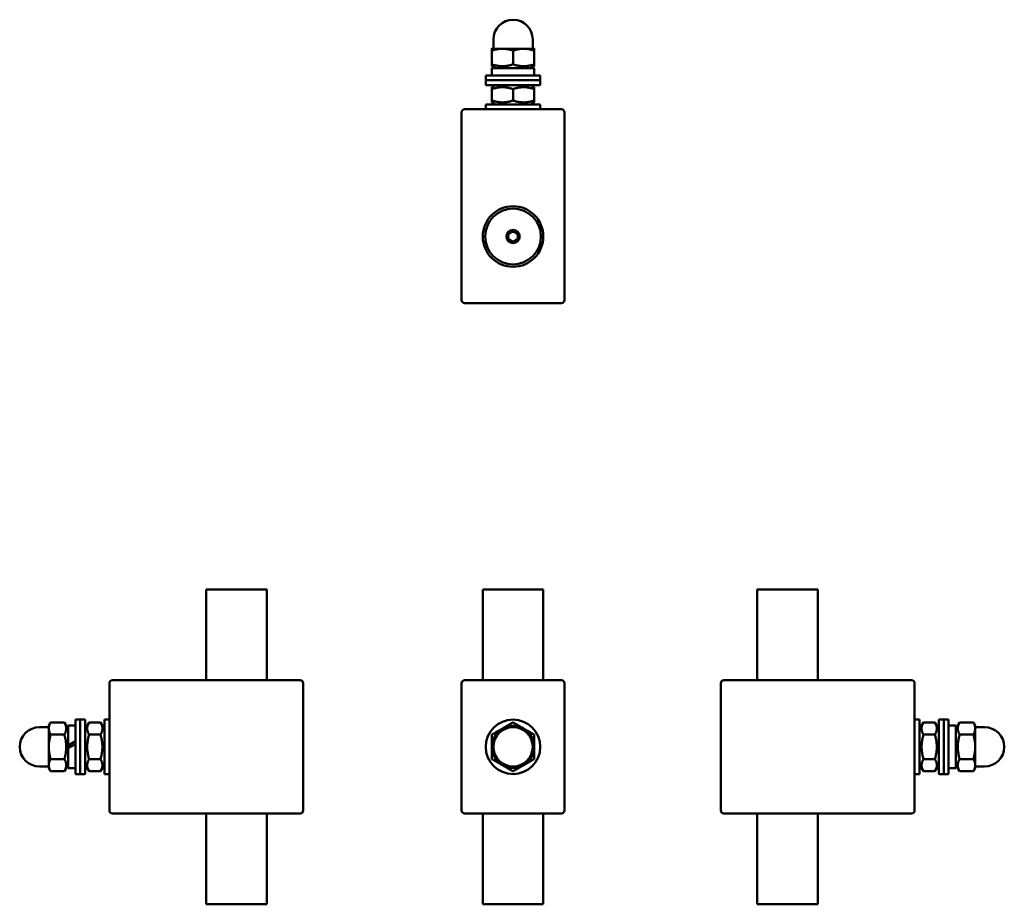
# Model space of a CAD drawing. Header units: millimetres. Extents: x 23 to 185, y 102 to 248.
import ezdxf

# ---------------------------------------------------------------- set-up
doc = ezdxf.new("R2010")
doc.units = ezdxf.units.MM
doc.layers.add('Viditelné hrany(CSN)', color=7, linetype='Continuous', lineweight=50)

msp = doc.modelspace()

# ---------------------------------------------------------------- linework, layer by layer
at = {"layer": 'Viditelné hrany(CSN)'}
for p, q in [((100.75, 243.69), (100.75, 245.24)), ((107.25, 243.69), (107.25, 245.24)), ((102.25, 243.69), (100.5, 243.69)), ((100.5, 241.12), (100.5, 243.38)), ((105.75, 243.69), (102.25, 243.69)), ((104, 241.12), (104, 243.38)), ((107.5, 243.69), (105.75, 243.69)), ((107.5, 241.12), (107.5, 243.38)), ((100.5, 240.81), (100.5, 241.12)), ((101.05, 240.49), (100.5, 240.81)), ((106.95, 240.49), (107.5, 240.81)), ((107.5, 241.12), (107.5, 240.81)), ((108.5, 239.29), (99.5, 239.29)), ((99.5, 239.29), (99.5, 238.49)), ((107.49, 240.49), (100.5, 240.49)), ((100.5, 240.49), (100.5, 239.29)), ((107.5, 240.08), (107.5, 239.29)), ((108.5, 239.29), (108.5, 238.49)), ((108.5, 238.49), (99.5, 238.49)), ((99.5, 238.49), (99.5, 237.69)), ((108.5, 238.49), (99.5, 238.49)), ((108.5, 237.69), (99.5, 237.69)), ((101.1, 237.69), (100.5, 237.34)), ((100.5, 237.03), (100.5, 237.34)), ((106.9, 237.69), (107.5, 237.34)), ((107.5, 237.34), (107.5, 237.03)), ((108.5, 238.49), (108.5, 237.69)), ((100.5, 237.03), (100.5, 235.15)), ((104, 237.03), (104, 235.15)), ((107.5, 237.03), (107.5, 235.15)), ((99.5, 234.49), (108.5, 234.49)), ((99.5, 233.69), (99.5, 234.49)), ((100.5, 234.84), (100.5, 235.15)), ((101.1, 234.49), (100.5, 234.84)), ((106.9, 234.49), (107.5, 234.84)), ((107.5, 235.15), (107.5, 234.84)), ((108.5, 233.69), (108.5, 234.49)), ((95.5, 233.19), (95.5, 202.19)), ((112, 233.69), (96, 233.69)), ((112.5, 202.19), (112.5, 233.19)), ((96, 201.69), (112, 201.69)), ((63.37, 154.43), (53.37, 154.43)), ((53.37, 139.43), (53.37, 154.43)), ((63.37, 139.43), (63.37, 154.43)), ((109, 154.43), (99, 154.43)), ((99, 139.43), (99, 154.43)), ((109, 139.43), (109, 154.43)), ((154.29, 154.43), (144.29, 154.43)), ((144.29, 139.43), (144.29, 154.43)), ((154.29, 139.43), (154.29, 154.43)), ((37.37, 138.93), (37.37, 117.93)), ((68.87, 139.43), (37.87, 139.43)), ((69.37, 117.93), (69.37, 138.93)), ((95.5, 138.93), (95.5, 117.93)), ((112, 139.43), (96, 139.43)), ((112.5, 117.93), (112.5, 138.93)), ((138.29, 138.93), (138.29, 117.93)), ((169.79, 139.43), (138.79, 139.43)), ((170.29, 117.93), (170.29, 138.93)), ((27.37, 131.68), (25.82, 131.68)), ((27.37, 131.93), (27.68, 132.47)), ((27.37, 131.93), (27.37, 131.46)), ((29.94, 132.47), (27.68, 132.47)), ((30.57, 131.38), (29.94, 132.47)), ((30.57, 131.93), (30.57, 128.67)), ((30.57, 131.93), (31.77, 131.93)), ((31.77, 132.93), (31.77, 123.93)), ((31.77, 132.93), (32.57, 132.93)), ((32.57, 132.93), (32.57, 123.93)), ((32.57, 132.93), (33.37, 132.93)), ((32.57, 132.93), (32.57, 123.93)), ((33.37, 132.93), (33.37, 123.93)), ((33.37, 131.33), (34.03, 132.47)), ((34.03, 132.47), (35.91, 132.47)), ((36.57, 131.33), (35.91, 132.47)), ((36.57, 123.93), (36.57, 132.93)), ((37.37, 132.93), (36.57, 132.93)), ((170.29, 132.93), (171.09, 132.93)), ((171.09, 132.93), (171.09, 123.93)), ((171.09, 131.33), (171.75, 132.47)), ((173.63, 132.47), (171.75, 132.47)), ((174.29, 131.33), (173.63, 132.47)), ((174.29, 123.93), (174.29, 132.93)), ((175.09, 132.93), (174.29, 132.93)), ((175.09, 123.93), (175.09, 132.93)), ((175.09, 123.93), (175.09, 132.93)), ((175.89, 132.93), (175.09, 132.93)), ((175.89, 123.93), (175.89, 132.93)), ((177.09, 131.93), (175.89, 131.93)), ((177.09, 131.38), (177.72, 132.47)), ((177.09, 124.93), (177.09, 131.93)), ((177.72, 132.47), (179.98, 132.47)), ((180.29, 131.93), (179.98, 132.47)), ((180.29, 131.46), (180.29, 131.93)), ((180.29, 131.68), (181.84, 131.68)), ((27.37, 131.46), (27.37, 128.43)), ((29.94, 130.45), (27.68, 130.45)), ((34.03, 130.45), (35.91, 130.45)), ((173.63, 130.45), (171.75, 130.45)), ((177.72, 130.45), (179.98, 130.45)), ((180.29, 128.43), (180.29, 131.46)), ((27.37, 128.43), (27.37, 125.4)), ((31.77, 129.37), (30.57, 128.67)), ((30.57, 128.19), (31.77, 128.89)), ((30.57, 128.19), (30.57, 128.67)), ((180.29, 125.4), (180.29, 128.43)), ((30.57, 128.19), (30.57, 124.93)), ((27.37, 125.18), (25.82, 125.18)), ((27.37, 125.4), (27.37, 124.93)), ((29.94, 126.41), (27.68, 126.41)), ((30.57, 125.48), (29.94, 124.39)), ((33.37, 125.53), (34.03, 124.39)), ((34.03, 126.41), (35.91, 126.41)), ((36.57, 125.53), (35.91, 124.39)), ((171.09, 125.53), (171.75, 124.39)), ((173.63, 126.41), (171.75, 126.41)), ((174.29, 125.53), (173.63, 124.39)), ((177.09, 125.48), (177.72, 124.39)), ((177.72, 126.41), (179.98, 126.41)), ((180.29, 124.93), (180.29, 125.4)), ((180.29, 125.18), (181.84, 125.18)), ((27.37, 124.93), (27.68, 124.39)), ((29.94, 124.39), (27.68, 124.39)), ((30.57, 124.93), (31.77, 124.93)), ((31.77, 123.93), (32.57, 123.93)), ((32.57, 123.93), (33.37, 123.93)), ((34.03, 124.39), (35.91, 124.39)), ((37.37, 123.93), (36.57, 123.93)), ((170.29, 123.93), (171.09, 123.93)), ((173.63, 124.39), (171.75, 124.39)), ((175.09, 123.93), (174.29, 123.93)), ((175.89, 123.93), (175.09, 123.93)), ((177.09, 124.93), (175.89, 124.93)), ((177.72, 124.39), (179.98, 124.39)), ((180.29, 124.93), (179.98, 124.39)), ((37.87, 117.43), (68.87, 117.43)), ((53.37, 102.43), (53.37, 117.43)), ((63.37, 102.43), (63.37, 117.43)), ((96, 117.43), (112, 117.43)), ((99, 102.43), (99, 117.43)), ((109, 102.43), (109, 117.43)), ((138.79, 117.43), (169.79, 117.43)), ((144.29, 102.43), (144.29, 117.43)), ((154.29, 102.43), (154.29, 117.43)), ((63.37, 102.43), (53.37, 102.43)), ((109, 102.43), (99, 102.43)), ((154.29, 102.43), (144.29, 102.43))]:
    msp.add_line(p, q, dxfattribs=at)
for centre, radius in [((104, 212.69), 5), ((104, 212.69), 4.6), ((104, 212.69), 1.1), ((104, 212.69), 0.8), ((104, 128.43), 4.5), ((104, 128.43), 3.25)]:
    msp.add_circle(centre, radius, dxfattribs=at)
for centre, radius, start, end in [((104, 245.24), 3.25, 0, 180), ((96, 233.19), 0.5, 90, 180), ((112, 233.19), 0.5, 0, 90), ((96, 202.19), 0.5, 180, 270), ((112, 202.19), 0.5, 270, 0), ((37.87, 138.93), 0.5, 90, 180), ((68.87, 138.93), 0.5, 0, 90), ((96, 138.93), 0.5, 90, 180), ((112, 138.93), 0.5, 0, 90), ((138.79, 138.93), 0.5, 90, 180), ((169.79, 138.93), 0.5, 0, 90), ((25.82, 128.43), 3.25, 90, 270), ((104, 128.43), 3.5, 60, 120), ((181.84, 128.43), 3.25, 270, 90), ((104, 128.43), 3.5, 120, 180), ((104, 128.43), 3.5, 0, 60), ((104, 128.43), 3.5, 180, 240), ((104, 128.43), 3.5, 300, 0), ((104, 128.43), 3.5, 240, 300), ((37.87, 117.93), 0.5, 180, 270), ((68.87, 117.93), 0.5, 270, 0), ((96, 117.93), 0.5, 180, 270), ((112, 117.93), 0.5, 270, 0), ((138.79, 117.93), 0.5, 180, 270), ((169.79, 117.93), 0.5, 270, 0)]:
    msp.add_arc(centre, radius, start, end, dxfattribs=at)
msp.add_ellipse((104, 240.08), major_axis=(0, 6.06), ratio=0.57735, start_param=4.712389, end_param=4.781014, dxfattribs=at)
for points, weights in [([(100.5, 243.38), (100.5, 243.69), (100.5, 243.69)], [1, 1.0379548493, 1]), ([(102.25, 243.69), (101.43, 243.69), (100.5, 243.38)], [1, 1.0379548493, 1]), ([(104, 243.38), (103.06, 243.69), (102.25, 243.69)], [1, 1.0379548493, 1]), ([(105.75, 243.69), (104.93, 243.69), (104, 243.38)], [1, 1.0379548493, 1]), ([(107.5, 243.38), (106.56, 243.69), (105.75, 243.69)], [1, 1.0379548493, 1]), ([(107.5, 243.69), (107.5, 243.69), (107.5, 243.38)], [1, 1.0379548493, 1]), ([(100.5, 241.12), (102.25, 240.54), (104, 241.12)], [1, 1.15470053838, 1]), ([(104, 241.12), (105.75, 240.54), (107.5, 241.12)], [1, 1.15470053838, 1]), ([(104, 237.03), (102.25, 237.62), (100.5, 237.03)], [1, 1.15470053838, 1]), ([(107.5, 237.03), (105.75, 237.62), (104, 237.03)], [1, 1.15470053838, 1]), ([(100.5, 235.15), (102.25, 234.57), (104, 235.15)], [1, 1.15470053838, 1]), ([(104, 235.15), (105.75, 234.57), (107.5, 235.15)], [1, 1.15470053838, 1]), ([(27.68, 132.47), (27.37, 131.93), (27.37, 131.46)], [1, 1.0379548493, 1]), ([(29.94, 130.45), (30.52, 131.46), (29.94, 132.47)], [1, 1.15470053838, 1]), ([(34.03, 132.47), (33.44, 131.46), (34.03, 130.45)], [1, 1.15470053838, 1]), ([(35.91, 130.45), (36.49, 131.46), (35.91, 132.47)], [1, 1.15470053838, 1]), ([(102.25, 131.46), (103.06, 131.93), (104, 132.47)], [1, 1.0379548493, 1]), ([(104, 132.47), (104.93, 131.93), (105.75, 131.46)], [1, 1.0379548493, 1]), ([(171.75, 132.47), (171.17, 131.46), (171.75, 130.45)], [1, 1.15470053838, 1]), ([(173.63, 130.45), (174.22, 131.46), (173.63, 132.47)], [1, 1.15470053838, 1]), ([(177.72, 132.47), (177.14, 131.46), (177.72, 130.45)], [1, 1.15470053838, 1]), ([(180.29, 131.46), (180.29, 131.93), (179.98, 132.47)], [1, 1.0379548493, 1]), ([(27.37, 131.46), (27.37, 130.99), (27.68, 130.45)], [1, 1.0379548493, 1]), ([(27.68, 130.45), (27.37, 129.37), (27.37, 128.43)], [1, 1.0379548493, 1]), ([(29.94, 126.41), (30.52, 128.43), (29.94, 130.45)], [1, 1.15470053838, 1]), ([(34.03, 130.45), (33.44, 128.43), (34.03, 126.41)], [1, 1.15470053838, 1]), ([(35.91, 126.41), (36.49, 128.43), (35.91, 130.45)], [1, 1.15470053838, 1]), ([(100.5, 130.45), (101.43, 130.99), (102.25, 131.46)], [1, 1.0379548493, 1]), ([(100.5, 128.43), (100.5, 129.37), (100.5, 130.45)], [1, 1.0379548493, 1]), ([(105.75, 131.46), (106.56, 130.99), (107.5, 130.45)], [1, 1.0379548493, 1]), ([(107.5, 130.45), (107.5, 129.37), (107.5, 128.43)], [1, 1.0379548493, 1]), ([(171.75, 130.45), (171.17, 128.43), (171.75, 126.41)], [1, 1.15470053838, 1]), ([(173.63, 126.41), (174.22, 128.43), (173.63, 130.45)], [1, 1.15470053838, 1]), ([(177.72, 130.45), (177.14, 128.43), (177.72, 126.41)], [1, 1.15470053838, 1]), ([(179.98, 130.45), (180.29, 130.99), (180.29, 131.46)], [1, 1.0379548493, 1]), ([(180.29, 128.43), (180.29, 129.37), (179.98, 130.45)], [1, 1.0379548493, 1]), ([(27.37, 128.43), (27.37, 127.49), (27.68, 126.41)], [1, 1.0379548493, 1]), ([(100.5, 126.41), (100.5, 127.49), (100.5, 128.43)], [1, 1.0379548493, 1]), ([(107.5, 128.43), (107.5, 127.49), (107.5, 126.41)], [1, 1.0379548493, 1]), ([(179.98, 126.41), (180.29, 127.49), (180.29, 128.43)], [1, 1.0379548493, 1]), ([(27.68, 126.41), (27.37, 125.87), (27.37, 125.4)], [1, 1.0379548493, 1]), ([(27.37, 125.4), (27.37, 124.93), (27.68, 124.39)], [1, 1.0379548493, 1]), ([(29.94, 124.39), (30.52, 125.4), (29.94, 126.41)], [1, 1.15470053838, 1]), ([(34.03, 126.41), (33.44, 125.4), (34.03, 124.39)], [1, 1.15470053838, 1]), ([(35.91, 124.39), (36.49, 125.4), (35.91, 126.41)], [1, 1.15470053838, 1]), ([(102.25, 125.4), (101.43, 125.87), (100.5, 126.41)], [1, 1.0379548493, 1]), ([(104, 124.39), (103.06, 124.93), (102.25, 125.4)], [1, 1.0379548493, 1]), ([(105.75, 125.4), (104.93, 124.93), (104, 124.39)], [1, 1.0379548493, 1]), ([(107.5, 126.41), (106.56, 125.87), (105.75, 125.4)], [1, 1.0379548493, 1]), ([(171.75, 126.41), (171.17, 125.4), (171.75, 124.39)], [1, 1.15470053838, 1]), ([(173.63, 124.39), (174.22, 125.4), (173.63, 126.41)], [1, 1.15470053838, 1]), ([(177.72, 126.41), (177.14, 125.4), (177.72, 124.39)], [1, 1.15470053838, 1]), ([(180.29, 125.4), (180.29, 125.87), (179.98, 126.41)], [1, 1.0379548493, 1]), ([(179.98, 124.39), (180.29, 124.93), (180.29, 125.4)], [1, 1.0379548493, 1])]:
    msp.add_rational_spline(points, weights, degree=2, dxfattribs=at)

doc.saveas('drawing.dxf')
